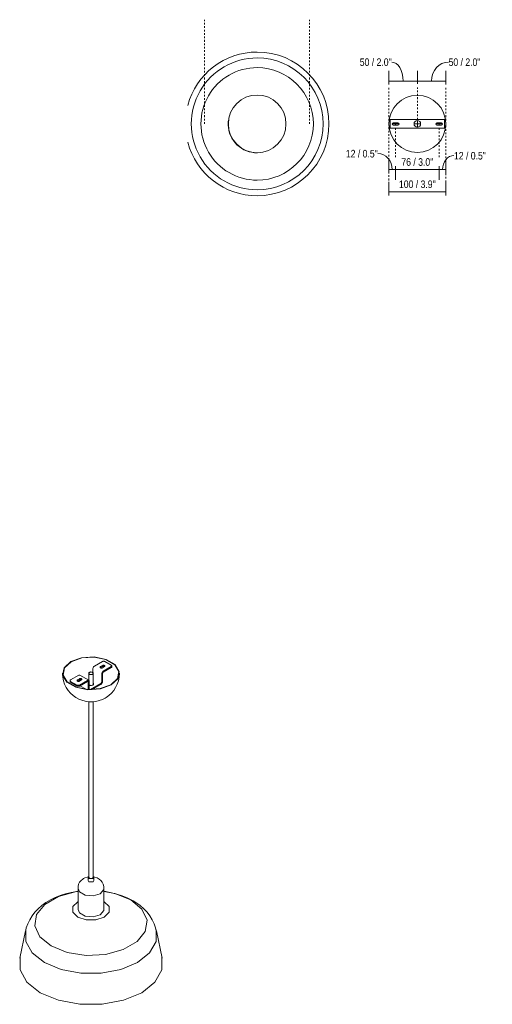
# Model space of a CAD drawing. Header units: millimetres. Extents: x 6329 to 7718, y 1126 to 6778.
# Tile 2 of 2: x 6889 to 7718, y 5053 to 6778. Entities that reach past the tile are written whole.
import ezdxf

# ---------------------------------------------------------------- set-up
doc = ezdxf.new("R2010")
doc.units = ezdxf.units.MM
doc.linetypes.add('Dash', pattern=[6, 3, -3])
doc.linetypes.add('Hidden', pattern=[7.14375, 4.7625, -2.38125])
for name, color, linetype, lineweight in [('Cotas', 7, 'Continuous', 9), ('Cotas-6', 7, 'Continuous', 9), ('Lighthing Fixture Detail Wide Black', 7, 'Continuous', 20), ('Luminarias', 7, 'Continuous', 20)]:
    doc.layers.add(name, color=color, linetype=linetype, lineweight=lineweight)
doc.layers.add('Lighthing Fixture Dim Grey Dash', color=7, linetype='Dash', lineweight=9, true_color=0xd2d2d2)
doc.styles.add('Arial Narrow', font='ARIALN.TTF', dxfattribs={"height": 13.2})
doc.dimstyles.new('FARO_-_2_2mm_Arial_Narrow_mm_Inch_Left', dxfattribs={"dimscale": 304.8, "dimtxt": 13.509289, "dimasz": 0, "dimexe": 0.059055, "dimexo": 0.0625, "dimgap": 0.009843, "dimtad": 1, "dimdec": 0, "dimzin": 0, "dimdsep": 46, "dimtxsty": 'Arial Narrow', "dimblk1": 'NONE', "dimblk2": 'NONE', "dimsah": 1, "dimcen": 0.09, "dimadec": 0, "dimazin": 0, "dimtfac": 1, "dimtdec": 4, "dimtix": 1, "dimtmove": 0, "dimatfit": 3, "dimfxl": 0.019685, "dimfxlon": 1, "dimtvp": 1, "dimtolj": 1, "dimtzin": 0, "dimarcsym": 2})
doc.dimstyles.new('FARO_-_2_2mm_Arial_Narrow_mm_Inch_Left_1', dxfattribs={"dimscale": 304.8, "dimtxt": 13.509289, "dimasz": 0, "dimexe": 0.059055, "dimexo": 0.0625, "dimgap": 0.009843, "dimtad": 1, "dimdec": 0, "dimzin": 0, "dimdsep": 46, "dimtxsty": 'Arial Narrow', "dimblk1": 'NONE', "dimblk2": 'NONE', "dimsah": 1, "dimcen": 0.09, "dimadec": 0, "dimazin": 0, "dimtfac": 1, "dimtdec": 4, "dimtix": 1, "dimtmove": 1, "dimatfit": 3, "dimfxl": 0.019685, "dimfxlon": 1, "dimtvp": 1, "dimtolj": 1, "dimtzin": 0, "dimarcsym": 2})
doc.dimstyles.new('FARO_-_2_2mm_Arial_Narrow_mm_Inch_Left_2', dxfattribs={"dimscale": 304.8, "dimtxt": 13.509289, "dimasz": 0, "dimexe": 0.059055, "dimexo": 0.0625, "dimgap": 0.009843, "dimtad": 1, "dimdec": 0, "dimzin": 0, "dimdsep": 46, "dimtxsty": 'Arial Narrow', "dimblk1": 'NONE', "dimblk2": 'NONE', "dimsah": 1, "dimcen": 0.09, "dimadec": 0, "dimazin": 0, "dimtfac": 1, "dimtdec": 4, "dimtix": 1, "dimtmove": 1, "dimatfit": 3, "dimfxl": 0.019685, "dimfxlon": 1, "dimtvp": 1, "dimtolj": 1, "dimtzin": 0, "dimarcsym": 2})
doc.dimstyles.new('FARO_-_2_2mm_Arial_Narrow_mm_Inch_Left_3', dxfattribs={"dimscale": 304.8, "dimtxt": 13.509289, "dimasz": 0, "dimexe": 0.059055, "dimexo": 0.0625, "dimgap": 0.009843, "dimtad": 1, "dimdec": 0, "dimzin": 0, "dimdsep": 46, "dimtxsty": 'Arial Narrow', "dimblk1": 'NONE', "dimblk2": 'NONE', "dimsah": 1, "dimcen": 0.09, "dimadec": 0, "dimazin": 0, "dimtfac": 1, "dimtdec": 4, "dimtix": 1, "dimtmove": 1, "dimatfit": 3, "dimfxl": 0.019685, "dimfxlon": 1, "dimtvp": 1, "dimtolj": 1, "dimtzin": 0, "dimarcsym": 2})

# ---------------------------------------------------------------- blocks, each defined once
blk = doc.blocks.new('tatawin_pendantlamp_m_1 - 20339-116 TATAWIN S White pendant lamp-493001-00 Isometrico PDF')
at = {"layer": 'Luminarias', "color": 254, "lineweight": 9, "true_color": 0xd4d4d4}
for p, q in [((2405.3, 5645.4), (2419.5, 5653.6)), ((2416, 5643), (2415.7, 5642.8)), ((2416, 5644.6), (2419.5, 5646.7)), ((2419.5, 5645), (2416, 5643)), ((2423, 5644.6), (2419.5, 5642.6)), ((2435, 5644.6), (2420.9, 5636.5)), ((2420.9, 5634.8), (2435, 5643)), ((2435, 5647.1), (2423.7, 5653.6)), ((2435.9, 5644.2), (2435.9, 5645.9)), ((2350.1, 5633), (2350.3, 5629.8)), ((2363.6, 5621.4), (2377.8, 5629.5)), ((2395.3, 5620.7), (2379.8, 5629.7)), ((2395.3, 5633), (2395.3, 5620.7)), ((2402.5, 5634.4), (2402.5, 5640.6)), ((2403.3, 5613.1), (2403.3, 5633)), ((2418.1, 5631.6), (2418.1, 5617.7)), ((2419.5, 5618.5), (2419.5, 5632.4)), ((2448.5, 5633), (2448.3, 5629.8)), ((2362.7, 5620.1), (2362.7, 5618.5)), ((2374.9, 5612.4), (2363.6, 5618.9)), ((2374.9, 5610.7), (2363.6, 5617.3)), ((2375.6, 5619.7), (2375.3, 5619.5)), ((2375.6, 5621.4), (2379.2, 5623.4)), ((2379.2, 5621.8), (2375.6, 5619.7)), ((2379.2, 5619.3), (2379.2, 5621.8)), ((2382.7, 5621.4), (2379.2, 5619.3)), ((2393.3, 5620.5), (2379.2, 5612.4)), ((2379.2, 5610.7), (2393.3, 5618.9)), ((2380.1, 5611.3), (2390.9, 5605.1)), ((2394.7, 5618.1), (2394.7, 5604.7)), ((2395.2, 5620.8), (2395.3, 5620.9)), ((2396.1, 5605), (2396.1, 5618.9)), ((2416.6, 5615.2), (2398.3, 5604.6)), ((2401.1, 5604.7), (2416.6, 5613.6)), ((2403.6, 5613.5), (2403.3, 5613.7)), ((2405.8, 5604.9), (2405.8, 5607.4)), ((2396.2, 5604.7), (2396.1, 5605)), ((2395.3, 5583.3), (2395.3, 5275.6)), ((2403.3, 5275.6), (2403.3, 5583.2)), ((2394.3, 5275.6), (2394.3, 5269.9)), ((2403.2, 5277.4), (2402.9, 5273.6)), ((2404.3, 5269.9), (2402.9, 5267.9)), ((2404.3, 5269.9), (2404.3, 5275.6)), ((2376.6, 5256.1), (2376.6, 5219.3)), ((2422.1, 5219.3), (2422.1, 5256.1)), ((2422.5, 5232.7), (2422.1, 5233)), ((2284.8, 5181.6), (2274.4, 5133.9)), ((2524.3, 5133.9), (2513.9, 5181.6))]:
    blk.add_line(p, q, dxfattribs=at)
for points in [[(2364, 5653.4, 0), (2382.8, 5660.2, 0), (2404.9, 5661.7, 0), (2425.9, 5657.4, 0), (2441.7, 5648.4, 0), (2449, 5636.2, 0), (2446.5, 5623.5, 0), (2434.7, 5612.6, 0)], [(2434.1, 5612.9, 0), (2445.8, 5623.6, 0), (2448.2, 5636.2, 0), (2441, 5648.1, 0), (2425.5, 5657, 0), (2404.8, 5661.2, 0), (2383.1, 5659.8, 0), (2364.5, 5653.1, 0)], [(2434.7, 5612.6, 0), (2415.8, 5605.7, 0), (2393.7, 5604.3, 0), (2372.7, 5608.6, 0), (2357, 5617.6, 0), (2349.6, 5629.8, 0), (2352.1, 5642.5, 0), (2364, 5653.4, 0)], [(2364.5, 5653.1, 0), (2352.9, 5642.4, 0), (2350.4, 5629.8, 0), (2357.7, 5617.9, 0), (2373.1, 5608.9, 0), (2393.8, 5604.8, 0), (2415.6, 5606.2, 0), (2434.1, 5612.9, 0)], [(2402.5, 5640.6, 0), (2402.6, 5641.5, 0), (2402.9, 5642.4, 0), (2403.3, 5643.3, 0), (2403.9, 5644.2, 0), (2404.6, 5644.9, 0), (2405.3, 5645.4, 0)], [(2419.5, 5642.6, 0), (2419, 5642.4, 0), (2418.4, 5642.2, 0), (2417.7, 5642.2, 0), (2417.1, 5642.2, 0), (2416.5, 5642.4, 0), (2416, 5642.6, 0), (2415.6, 5642.9, 0), (2415.3, 5643.2, 0), (2415.2, 5643.6, 0), (2415.3, 5644, 0), (2415.6, 5644.3, 0), (2416, 5644.6, 0)], [(2423.7, 5653.6, 0), (2423.1, 5653.9, 0), (2422.4, 5654.1, 0), (2421.6, 5654.1, 0), (2420.8, 5654.1, 0), (2420.1, 5653.9, 0), (2419.5, 5653.6, 0)], [(2419.5, 5646.7, 0), (2420, 5646.9, 0), (2420.6, 5647.1, 0), (2421.3, 5647.1, 0), (2421.9, 5647.1, 0), (2422.5, 5646.9, 0), (2423, 5646.7, 0), (2423.4, 5646.4, 0), (2423.7, 5646, 0), (2423.8, 5645.7, 0), (2423.7, 5645.3, 0), (2423.4, 5644.9, 0), (2423, 5644.6, 0)], [(2423.3, 5644.8, 0), (2423, 5645, 0), (2422.5, 5645.3, 0), (2421.9, 5645.4, 0), (2421.3, 5645.5, 0), (2420.6, 5645.4, 0), (2420, 5645.3, 0), (2419.5, 5645, 0)], [(2435, 5644.6, 0), (2435.5, 5645, 0), (2435.8, 5645.4, 0), (2435.9, 5645.9, 0), (2435.8, 5646.3, 0), (2435.5, 5646.7, 0), (2435, 5647.1, 0)], [(2435.9, 5644.2, 0), (2435.8, 5643.8, 0), (2435.5, 5643.4, 0), (2435, 5643, 0)], [(2349.3, 5633, 0), (2349.8, 5626.3, 0), (2351.1, 5619.8, 0), (2353.2, 5613.7, 0), (2356, 5608, 0), (2359.5, 5602.8, 0), (2363.5, 5598.2, 0), (2367.9, 5594.1, 0), (2372.7, 5590.7, 0), (2377.8, 5587.9, 0), (2383.2, 5585.7, 0), (2389, 5584.1, 0), (2395.2, 5583.2, 0), (2401.8, 5583.1, 0), (2408.1, 5583.8, 0), (2413.9, 5585.2, 0), (2419.3, 5587.1, 0), (2424.3, 5589.7, 0)], [(2377.8, 5629.5, 0), (2378.5, 5629.8, 0), (2379.2, 5629.9, 0), (2379.8, 5629.7, 0)], [(2379.2, 5623.4, 0), (2379.7, 5623.6, 0), (2380.3, 5623.8, 0), (2380.9, 5623.8, 0), (2381.6, 5623.8, 0), (2382.2, 5623.6, 0), (2382.7, 5623.4, 0), (2383.1, 5623.1, 0), (2383.3, 5622.8, 0), (2383.4, 5622.4, 0), (2383.3, 5622, 0), (2383.1, 5621.7, 0), (2382.7, 5621.4, 0)], [(2402.2, 5634.6, 0), (2401.3, 5635, 0), (2400.4, 5635.2, 0), (2399.3, 5635.3, 0), (2398.3, 5635.2, 0), (2397.3, 5635, 0), (2396.5, 5634.6, 0), (2395.9, 5634.2, 0), (2395.5, 5633.6, 0), (2395.3, 5633, 0), (2395.5, 5632.4, 0), (2395.9, 5631.8, 0), (2396.5, 5631.4, 0)], [(2396.5, 5631.4, 0), (2397.3, 5631, 0), (2398.3, 5630.8, 0), (2399.3, 5630.7, 0), (2400.4, 5630.8, 0), (2401.3, 5631, 0), (2402.2, 5631.4, 0), (2402.8, 5631.8, 0), (2403.2, 5632.4, 0), (2403.3, 5633, 0), (2403.2, 5633.6, 0), (2402.8, 5634.2, 0), (2402.2, 5634.6, 0)], [(2420.9, 5636.5, 0), (2420.2, 5635.9, 0), (2419.5, 5635.2, 0), (2418.9, 5634.4, 0), (2418.4, 5633.4, 0), (2418.2, 5632.5, 0), (2418.1, 5631.6, 0)], [(2419.5, 5632.4, 0), (2419.5, 5632.8, 0), (2419.7, 5633.3, 0), (2419.9, 5633.8, 0), (2420.2, 5634.2, 0), (2420.5, 5634.6, 0), (2420.9, 5634.8, 0)], [(2449.3, 5633, 0), (2448.9, 5626.3, 0), (2447.6, 5619.8, 0), (2445.5, 5613.7, 0), (2442.6, 5608, 0), (2439.2, 5602.8, 0), (2435.2, 5598.2, 0), (2430.8, 5594.1, 0), (2426, 5590.7, 0), (2424.3, 5589.7, 0)], [(2363.6, 5621.4, 0), (2363.1, 5621, 0), (2362.8, 5620.6, 0), (2362.7, 5620.1, 0), (2362.8, 5619.7, 0), (2363.1, 5619.3, 0), (2363.6, 5618.9, 0)], [(2363.6, 5617.3, 0), (2363.1, 5617.6, 0), (2362.8, 5618.1, 0), (2362.7, 5618.5, 0)], [(2379.2, 5619.3, 0), (2378.6, 5619.1, 0), (2378, 5618.9, 0), (2377.4, 5618.9, 0), (2376.7, 5618.9, 0), (2376.1, 5619.1, 0), (2375.6, 5619.3, 0), (2375.2, 5619.6, 0), (2375, 5620, 0), (2374.9, 5620.3, 0), (2375, 5620.7, 0), (2375.2, 5621.1, 0), (2375.6, 5621.4, 0)], [(2374.9, 5612.4, 0), (2375.6, 5612.1, 0), (2376.3, 5611.9, 0), (2377.1, 5611.9, 0), (2377.8, 5611.9, 0), (2378.6, 5612.1, 0), (2379.2, 5612.4, 0)], [(2379.2, 5610.7, 0), (2378.6, 5610.5, 0), (2377.8, 5610.3, 0), (2377.1, 5610.2, 0), (2376.3, 5610.3, 0), (2375.6, 5610.5, 0), (2374.9, 5610.7, 0)], [(2383, 5621.6, 0), (2382.7, 5621.8, 0), (2382.2, 5622, 0), (2381.6, 5622.1, 0), (2380.9, 5622.2, 0), (2380.3, 5622.1, 0), (2379.7, 5622, 0), (2379.2, 5621.8, 0)], [(2396.1, 5618.9, 0), (2396, 5619.7, 0), (2395.8, 5620.3, 0), (2395.3, 5620.7, 0), (2394.7, 5620.9, 0), (2394, 5620.9, 0), (2393.3, 5620.5, 0)], [(2393.3, 5618.9, 0), (2393.7, 5619.1, 0), (2394, 5619.1, 0), (2394.3, 5619, 0), (2394.5, 5618.8, 0), (2394.7, 5618.5, 0), (2394.7, 5618.1, 0)], [(2403.3, 5615.4, 0), (2403.7, 5614.9, 0), (2403.8, 5614.2, 0), (2403.7, 5613.5, 0), (2403.2, 5612.9, 0), (2402.5, 5612.4, 0), (2401.6, 5612, 0), (2400.5, 5611.7, 0), (2399.3, 5611.6, 0), (2398.2, 5611.7, 0), (2397.1, 5612, 0), (2396.1, 5612.4, 0)], [(2416.6, 5613.6, 0), (2417.4, 5614.1, 0), (2418.1, 5614.9, 0), (2418.6, 5615.7, 0), (2419.1, 5616.7, 0), (2419.4, 5617.6, 0), (2419.5, 5618.5, 0)], [(2418.1, 5617.7, 0), (2418, 5617.2, 0), (2417.9, 5616.8, 0), (2417.6, 5616.3, 0), (2417.4, 5615.9, 0), (2417, 5615.5, 0), (2416.6, 5615.2, 0)], [(2376.6, 5255.5, 0), (2376.7, 5259.6, 0), (2377.7, 5263.4, 0), (2379.5, 5266.9, 0), (2381.9, 5269.9, 0), (2384.9, 5272.5, 0), (2386.5, 5273.5, 0)], [(2394.5, 5276.3, 0), (2392.5, 5275.9, 0), (2388.5, 5274.5, 0), (2386.5, 5273.5, 0)], [(2402.9, 5267.9, 0), (2395.8, 5267.9, 0), (2394.3, 5269.9, 0)], [(2396.5, 5274, 0), (2395.9, 5274.5, 0), (2395.5, 5275, 0), (2395.3, 5275.6, 0)], [(2402.9, 5273.6, 0), (2395.8, 5273.6, 0), (2395.5, 5277.1, 0)], [(2403.3, 5275.6, 0), (2403.2, 5275, 0), (2402.8, 5274.5, 0), (2402.2, 5274, 0), (2401.3, 5273.6, 0), (2400.4, 5273.4, 0), (2399.3, 5273.3, 0), (2398.3, 5273.4, 0), (2397.3, 5273.6, 0), (2396.5, 5274, 0)], [(2422.1, 5255.5, 0), (2421.9, 5259.6, 0), (2420.9, 5263.4, 0), (2419.2, 5266.9, 0), (2416.7, 5269.9, 0), (2413.7, 5272.5, 0), (2410.2, 5274.5, 0), (2406.1, 5276, 0), (2404.1, 5276.3, 0)], [(2284.4, 5179.4, 0), (2286, 5186.9, 0), (2288.5, 5194.1, 0), (2291.9, 5201.2, 0), (2296, 5207.9, 0), (2301, 5214.3, 0), (2306.8, 5220.4, 0), (2313.3, 5226, 0), (2320.5, 5231.2, 0), (2328.3, 5235.8, 0), (2336.8, 5239.9, 0), (2345.6, 5243.5, 0), (2354.9, 5246.5, 0), (2364.6, 5248.8, 0), (2374.5, 5250.6, 0), (2376.6, 5250.9, 0)], [(2376.5, 5250.9, 0), (2373.8, 5250.5, 0), (2342.7, 5242.1, 0), (2318.5, 5228.1, 0), (2304, 5210.2, 0), (2301.1, 5190.5, 0), (2309.9, 5171.4, 0), (2329.6, 5155.2, 0)], [(2415.4, 5246.8, 0), (2402.9, 5243.1, 0), (2389, 5244.4, 0), (2379, 5250.1, 0), (2376.6, 5256.1, 0)], [(2422.1, 5256.1, 0), (2421.8, 5254, 0), (2415.4, 5246.8, 0)], [(2422.1, 5250.9, 0), (2425.3, 5250.5, 0), (2435.1, 5248.6, 0), (2444.7, 5246.2, 0), (2454, 5243.1, 0), (2462.8, 5239.5, 0), (2471.2, 5235.3, 0), (2473.1, 5234.2, 0)], [(2469.1, 5235.8, 0), (2441, 5247.1, 0), (2422.1, 5250.9, 0)], [(2329.6, 5155.2, 0), (2357.6, 5143.9, 0), (2390.7, 5138.8, 0), (2424.9, 5140.5, 0), (2455.9, 5148.8, 0), (2480.1, 5162.8, 0), (2494.6, 5180.7, 0), (2497.6, 5200.4, 0), (2488.7, 5219.6, 0), (2469.1, 5235.8, 0)], [(2376.5, 5233, 0), (2376.1, 5232.7, 0), (2367.6, 5224.2, 0), (2367.6, 5214.4, 0), (2376.1, 5205.9, 0)], [(2376.1, 5205.9, 0), (2390.8, 5201, 0), (2407.8, 5201, 0), (2422.5, 5205.9, 0), (2431, 5214.4, 0), (2431, 5224.2, 0), (2422.5, 5232.7, 0)], [(2514.3, 5179.4, 0), (2512.6, 5186.9, 0), (2510.1, 5194.1, 0), (2506.8, 5201.2, 0), (2502.6, 5207.9, 0), (2497.6, 5214.3, 0), (2491.9, 5220.4, 0), (2485.4, 5226, 0), (2478.1, 5231.2, 0), (2473.1, 5234.2, 0)], [(2415.4, 5210, 0), (2402.9, 5206.3, 0), (2389, 5207.6, 0), (2379, 5213.4, 0), (2376.6, 5219.3, 0)], [(2422.1, 5219.3, 0), (2421.8, 5217.3, 0), (2415.4, 5210, 0)], [(2285.3, 5183.7, 0), (2285.3, 5162.8, 0), (2296.4, 5143, 0), (2317.7, 5126.1, 0)], [(2317.7, 5126.1, 0), (2346.9, 5113.8, 0), (2381.3, 5107.4, 0), (2417.4, 5107.4, 0), (2451.7, 5113.8, 0), (2481, 5126.1, 0), (2502.2, 5143, 0), (2513.4, 5162.8, 0), (2513.4, 5183.7, 0)], [(2275, 5136.2, 0), (2275, 5113.5, 0), (2287.1, 5091.8, 0), (2310.3, 5073.4, 0)], [(2310.3, 5073.4, 0), (2342.2, 5060.1, 0), (2379.6, 5053, 0), (2419, 5053, 0), (2456.5, 5060.1, 0), (2488.4, 5073.4, 0), (2511.5, 5091.8, 0), (2523.7, 5113.5, 0), (2523.7, 5136.2, 0)]]:
    blk.add_polyline3d(points, dxfattribs=at)
blk = doc.blocks.new('tatawin_pendantlamp_m_1 - 20339-116 TATAWIN S White pendant lamp-493001-Planta_PDF')
at = {"layer": 'Luminarias'}
for radius, start, end in [(125.9, 0, 180), (115.5, 0, 180), (98.6, 0, 180), (125.9, 180, 255.1322), (115.5, 180, 0), (98.6, 180, 0), (125.9, 284.8678, 0)]:
    blk.add_arc((0, 0), radius, start, end, dxfattribs=at)
blk = doc.blocks.new('DIMBLOCK5-Planta_PDF Fixing Holes')
at = {"layer": 'Cotas-6', "color": 251, "true_color": 0x5b5b5b}
for p, q in [((7536.3, 6515.4), (7536.3, 6533.4)), ((7548.1, 6515.4), (7548.1, 6521.4)), ((7536.3, 6515.4), (7548.1, 6515.4)), ((7536.3, 6515.4), (7536.3, 6509.4)), ((7548.1, 6515.4), (7548.1, 6497.4))]:
    blk.add_line(p, q, dxfattribs=at)
blk.add_ellipse((7516.9, 6515.4), major_axis=(0, 28.3), ratio=0.892706, start_param=4.712389, end_param=6.283185, dxfattribs=at)
at = {"layer": 'Cotas-6', "color": 0, "insert": (7461, 6550), "char_height": 13.2, "width": 67.16, "attachment_point": 1, "line_spacing_factor": 0.974696, "style": 'Arial Narrow'}
blk.add_mtext('12 / 0.5"', dxfattribs=at)
blk = doc.blocks.new('_None')
blk = doc.blocks.new('DIMBLOCK6-Planta_PDF Fixing Holes')
at = {"layer": 'Cotas-6', "color": 251, "true_color": 0x5b5b5b}
for p, q in [((7548.1, 6515.4), (7548.1, 6521.4)), ((7624.4, 6515.4), (7624.4, 6521.4)), ((7548.1, 6515.4), (7624.4, 6515.4)), ((7548.1, 6515.4), (7548.1, 6497.4)), ((7624.4, 6515.4), (7624.4, 6497.4))]:
    blk.add_line(p, q, dxfattribs=at)
at = {"layer": 'Cotas-6', "color": 0, "insert": (7558.3, 6535.4), "char_height": 13.2, "width": 67.16, "attachment_point": 1, "line_spacing_factor": 0.974696, "style": 'Arial Narrow'}
blk.add_mtext('76 / 3.0"', dxfattribs=at)
blk = doc.blocks.new('DIMBLOCK7-Planta_PDF Fixing Holes')
at = {"layer": 'Cotas-6', "color": 251, "true_color": 0x5b5b5b}
for p, q in [((7624.4, 6515.4), (7624.4, 6521.4)), ((7636.3, 6515.4), (7636.3, 6533.4)), ((7624.4, 6515.4), (7636.3, 6515.4)), ((7624.4, 6515.4), (7624.4, 6497.4)), ((7636.3, 6515.4), (7636.3, 6509.4))]:
    blk.add_line(p, q, dxfattribs=at)
blk.add_ellipse((7650.5, 6515.4), major_axis=(0, 24.7), ratio=0.816394, start_param=0, end_param=1.570796, dxfattribs=at)
at = {"layer": 'Cotas-6', "color": 0, "insert": (7650.5, 6546.4), "char_height": 13.2, "width": 67.16, "attachment_point": 1, "line_spacing_factor": 0.974696, "style": 'Arial Narrow'}
blk.add_mtext('12 / 0.5"', dxfattribs=at)
blk = doc.blocks.new('DIMBLOCK8-Planta_PDF Fixing Holes')
at = {"layer": 'Cotas-6', "color": 251, "true_color": 0x5b5b5b}
for p, q in [((7536.3, 6670.6), (7536.3, 6688.6)), ((7586.3, 6670.6), (7586.3, 6688.6)), ((7536.3, 6670.6), (7586.3, 6670.6)), ((7536.3, 6670.6), (7536.3, 6664.6))]:
    blk.add_line(p, q, dxfattribs=at)
at = {"layer": 'Cotas-6', "color": 251, "linetype": 'Hidden', "true_color": 0x5b5b5b}
blk.add_line((7586.3, 6670.6), (7586.3, 6664.6), dxfattribs=at)
at = {"layer": 'Cotas-6', "color": 251, "true_color": 0x5b5b5b}
blk.add_ellipse((7541.3, 6670.6), major_axis=(0, 33.4), ratio=0.597054, start_param=4.712389, end_param=6.283185, dxfattribs=at)
at = {"layer": 'Cotas-6', "color": 0, "insert": (7485.4, 6710.3), "char_height": 13.2, "width": 67.16, "attachment_point": 1, "line_spacing_factor": 0.974696, "style": 'Arial Narrow'}
blk.add_mtext('50 / 2.0"', dxfattribs=at)
blk = doc.blocks.new('DIMBLOCK9-Planta_PDF Fixing Holes')
at = {"layer": 'Cotas-6', "color": 251, "true_color": 0x5b5b5b}
for p, q in [((7586.3, 6670.6), (7586.3, 6688.6)), ((7636.3, 6670.6), (7636.3, 6688.6)), ((7586.3, 6670.6), (7636.3, 6670.6)), ((7636.3, 6670.6), (7636.3, 6664.6))]:
    blk.add_line(p, q, dxfattribs=at)
at = {"layer": 'Cotas-6', "color": 251, "linetype": 'Hidden', "true_color": 0x5b5b5b}
blk.add_line((7586.3, 6670.6), (7586.3, 6664.6), dxfattribs=at)
at = {"layer": 'Cotas-6', "color": 251, "true_color": 0x5b5b5b}
blk.add_ellipse((7641, 6670.6), major_axis=(0, 33.4), ratio=0.888518, start_param=0, end_param=1.570796, dxfattribs=at)
at = {"layer": 'Cotas-6', "color": 0, "insert": (7641, 6710.3), "char_height": 13.2, "width": 67.16, "attachment_point": 1, "line_spacing_factor": 0.974696, "style": 'Arial Narrow'}
blk.add_mtext('50 / 2.0"', dxfattribs=at)
blk = doc.blocks.new('DIMBLOCK10-Planta_PDF Fixing Holes')
at = {"layer": 'Cotas-6', "color": 251, "true_color": 0x5b5b5b}
for p, q in [((7536.3, 6476.3), (7536.3, 6494.3)), ((7636.3, 6476.3), (7636.3, 6494.3)), ((7536.3, 6476.3), (7636.3, 6476.3)), ((7536.3, 6476.3), (7536.3, 6470.3)), ((7636.3, 6476.3), (7636.3, 6470.3))]:
    blk.add_line(p, q, dxfattribs=at)
at = {"layer": 'Cotas-6', "color": 0, "insert": (7554.1, 6496.4), "char_height": 13.2, "width": 77.196, "attachment_point": 1, "line_spacing_factor": 0.974696, "style": 'Arial Narrow'}
blk.add_mtext('100 / 3.9"', dxfattribs=at)

msp = doc.modelspace()

# ---------------------------------------------------------------- linework, layer by layer
at = {"layer": 'Lighthing Fixture Detail Wide Black'}
for p, q in [((7633.8, 6603.1), (7538.8, 6603.1)), ((7538.8, 6603.1), (7538.8, 6588.1)), ((7542.1, 6595.6), (7554.2, 6595.6)), ((7552.2, 6597.6), (7544.1, 6597.6)), ((7544.1, 6593.6), (7552.2, 6593.6)), ((7548.1, 6597.6), (7548.1, 6593.6)), ((7580.5, 6595.6), (7592, 6595.6)), ((7586.3, 6601.3), (7586.3, 6589.8)), ((7618.4, 6595.6), (7630.5, 6595.6)), ((7628.5, 6597.6), (7620.4, 6597.6)), ((7620.4, 6593.6), (7628.5, 6593.6)), ((7624.4, 6597.6), (7624.4, 6593.6)), ((7633.8, 6588.1), (7633.8, 6603.1)), ((7538.8, 6588.1), (7633.8, 6588.1))]:
    msp.add_line(p, q, dxfattribs=at)
for centre, radius, start, end in [((7305.5, 6595.6), 50.5, 0, 180), ((7586.3, 6595.6), 50, 90, 270), ((7586.3, 6595.6), 50, 270, 90), ((7304.8, 6595), 50, 171.6047, 186.6047), ((7305.5, 6595.6), 50.5, 180, 0), ((7544.1, 6595.6), 2, 90, 270), ((7552.2, 6595.6), 2, 270, 90), ((7586.3, 6595.6), 5.77, 0, 180), ((7586.3, 6595.6), 5.77, 180, 0), ((7620.4, 6595.6), 2, 90, 270), ((7628.5, 6595.6), 2, 270, 90), ((7304.8, 6595), 50, 186.6047, 277.1193)]:
    msp.add_arc(centre, radius, start, end, dxfattribs=at)
at = {"layer": 'Lighthing Fixture Dim Grey Dash'}
for p, q in [((7213.4, 6595.6), (7213.4, 6778.1)), ((7397.5, 6595.6), (7397.5, 6778.1)), ((7536.3, 6595.6), (7536.3, 6659.6)), ((7586.3, 6603.1), (7586.3, 6659.6)), ((7636.3, 6658.6), (7636.3, 6473.6)), ((7536.3, 6595.6), (7536.3, 6472)), ((7548.1, 6588.1), (7548.1, 6534.6)), ((7624.4, 6588.1), (7624.4, 6534.6))]:
    msp.add_line(p, q, dxfattribs=at)

# ---------------------------------------------------------------- block references
at = {"layer": 'Luminarias', "extrusion": (0, 0, -1), "rotation": 89.99999999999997}
msp.add_blockref('tatawin_pendantlamp_m_1 - 20339-116 TATAWIN S White pendant lamp-493001-Planta_PDF', (-7305.5, 6595.6), dxfattribs=at)
at = {"layer": 'Luminarias', "color": 254, "lineweight": 9, "true_color": 0xd4d4d4}
msp.add_blockref('tatawin_pendantlamp_m_1 - 20339-116 TATAWIN S White pendant lamp-493001-00 Isometrico PDF', (4614.9, 0), dxfattribs=at)

# ---------------------------------------------------------------- dimensions: what is measured, and where the dimension line sits
at = {"layer": 'Cotas', "color": 251, "true_color": 0x5b5b5b}
for base, p1, p2, dimstyle, override, picture, middle in [((7586.3, 6670.6), (7536.3, 6664.6), (7586.3, 6664.6), 'FARO_-_2_2mm_Arial_Narrow_mm_Inch_Left_2', {"dimpost": '<>', "dimfxl": 50.000723}, 'DIMBLOCK8-Planta_PDF Fixing Holes', (7518.9, 6701.5)), ((7636.3, 6670.6), (7586.3, 6664.6), (7636.3, 6664.6), 'FARO_-_2_2mm_Arial_Narrow_mm_Inch_Left_3', {"dimpost": '<>', "dimfxl": 50.000723}, 'DIMBLOCK9-Planta_PDF Fixing Holes', (7674.5, 6701.5)), ((7548.1, 6515.4), (7536.3, 6509.4), (7548.1, 6521.4), 'FARO_-_2_2mm_Arial_Narrow_mm_Inch_Left_1', {"dimpost": '<>', "dimfxl": 16.856309}, 'DIMBLOCK5-Planta_PDF Fixing Holes', (7494.6, 6541.2)), ((7636.3, 6515.4), (7624.4, 6521.4), (7636.3, 6509.4), 'FARO_-_2_2mm_Arial_Narrow_mm_Inch_Left_1', {"dimpost": '<>', "dimfxl": 16.856309}, 'DIMBLOCK7-Planta_PDF Fixing Holes', (7684.1, 6537.6))]:
    dim = msp.add_linear_dim(base=base, p1=p1, p2=p2, dimstyle=dimstyle, override=override, dxfattribs=at)
    dim.commit()
    dim.dimension.update_dxf_attribs({"geometry": picture, "text_midpoint": middle, "dimtype": 160})
for base, p1, p2, override, picture, middle in [((7624.4, 6515.4), (7548.1, 6521.4), (7624.4, 6521.4), {"dimpost": '<>', "dimfxl": 76.325707}, 'DIMBLOCK6-Planta_PDF Fixing Holes', (7586.3, 6526.9)), ((7636.3, 6476.3), (7536.3, 6470.3), (7636.3, 6470.3), {"dimpost": '<>', "dimfxl": 100.001447}, 'DIMBLOCK10-Planta_PDF Fixing Holes', (7586.3, 6487.9))]:
    dim = msp.add_linear_dim(base=base, p1=p1, p2=p2, dimstyle='FARO_-_2_2mm_Arial_Narrow_mm_Inch_Left', override=override, dxfattribs=at)
    dim.commit()
    dim.dimension.update_dxf_attribs({"geometry": picture, "text_midpoint": middle})

doc.saveas('drawing.dxf')
